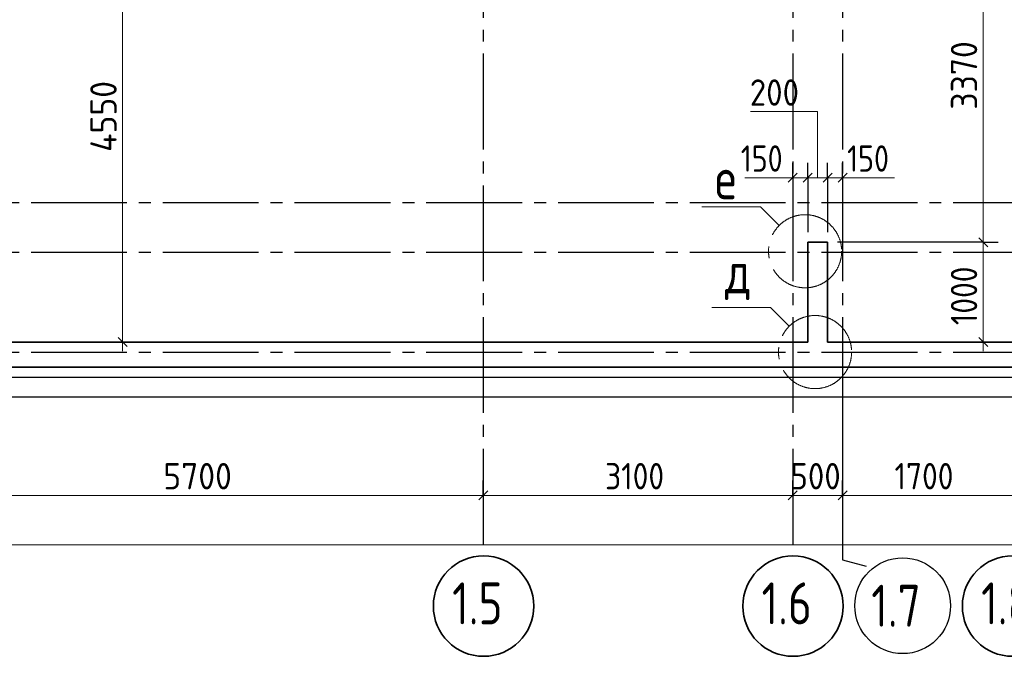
# Model space of a CAD drawing. Header units: millimetres. Extents: x 0 to 21000, y 0 to 14850.
# Tile 10 of 16: x 10654 to 14765, y 3089 to 5747. Entities that reach past the tile are written whole.
import ezdxf

# ---------------------------------------------------------------- set-up
doc = ezdxf.new("R2010")
doc.units = ezdxf.units.MM
doc.linetypes.add('______5', pattern=[550, 400, -50, 50, -50])
for name, color, linetype, lineweight in [('Standard', 7, 'Continuous', 25), ('Общий01', 7, 'Continuous', 13), ('Примечания', 7, 'Continuous', 13), ('Размерная линия_ общее', 7, 'Continuous', 13)]:
    doc.layers.add(name, color=color, linetype=linetype, lineweight=lineweight)
doc.layers.add('ЖБ Плита Фундамента верхний уровень', color=7, linetype='Continuous', lineweight=25, true_color=0x783c14)
doc.layers.add('ЖБ Стена верхний уровень', color=7, linetype='Continuous', lineweight=25, true_color=0x006e00)
doc.layers.add('Оси', color=7, linetype='______5', true_color=0x656565)
doc.styles.add('ISOCPEUR', font='txt')

msp = doc.modelspace()

# ---------------------------------------------------------------- linework, layer by layer
at = {"layer": 'Standard', "color": 254, "linetype": 'Continuous', "lineweight": -3, "true_color": 0xc4c4ff, "transparency": 33554687}
msp.add_lwpolyline([(3318.8, 4255.2), (16777.1, 4255.2), (16777.1, 13630.2), (3318.8, 13630.2), (3318.8, 4255.2)], dxfattribs=at)
at = {"layer": 'Standard', "color": 7, "linetype": 'Continuous', "lineweight": 13, "transparency": 33554687}
for points in [[(13825.1, 4888.1), (13747.4, 4965.8), (13502.4, 4965.8)], [(13866.7, 4467.3), (13789, 4544.9), (13544, 4544.9)]]:
    msp.add_lwpolyline(points, dxfattribs=at)
at = {"layer": 'Standard', "color": 7, "linetype": '______5', "lineweight": 13, "transparency": 33554687}
for centre in [(13933, 4780.2), (13974.6, 4359.3)]:
    msp.add_circle(centre, 152.6, dxfattribs=at)
at = {"layer": 'ЖБ Плита Фундамента верхний уровень', "color": 253, "linetype": 'Continuous', "lineweight": -3, "true_color": 0xa0a0a0, "transparency": 33554687}
msp.add_line((3631.3, 4171.8), (16756.3, 4171.8), dxfattribs=at)
at = {"layer": 'ЖБ Стена верхний уровень', "color": 7, "linetype": 'Continuous', "lineweight": 35, "transparency": 33554687}
for p, q in [((13943.8, 4817.7), (13943.8, 4401)), ((14027.1, 4817.7), (13943.8, 4817.7)), ((13943.8, 4817.7), (13943.8, 4401)), ((14027.1, 4817.7), (13943.8, 4817.7)), ((14027.1, 4401), (14027.1, 4817.7)), ((14027.1, 4401), (14027.1, 4817.7)), ((13943.8, 4401), (6568.8, 4401)), ((13943.8, 4401), (6568.8, 4401)), ((16631.3, 4401), (14027.1, 4401)), ((16631.3, 4401), (14027.1, 4401)), ((3860.5, 4296.8), (16735.5, 4296.8)), ((3860.5, 4296.8), (16735.5, 4296.8))]:
    msp.add_line(p, q, dxfattribs=at)
at = {"layer": 'Оси', "color": 8, "linetype": '______5', "lineweight": -3, "transparency": 33554687}
for p, q in [((12589.6, 13855.1), (12589.6, 3536.5)), ((13881.3, 13855.1), (13881.3, 3536.5)), ((14089.6, 13855.1), (14089.6, 3536.5)), ((3001.7, 4984.3), (17901.2, 4984.3)), ((3001.7, 4776), (17901.2, 4776)), ((3001.7, 4359.3), (17901.2, 4359.3))]:
    msp.add_line(p, q, dxfattribs=at)
at = {"layer": 'Оси', "color": 7, "linetype": 'Continuous', "lineweight": 25, "transparency": 33554687}
msp.add_lwpolyline([(14089.6, 4325.7), (14089.6, 3492.4), (14187.5, 3466.2)], dxfattribs=at)
at = {"layer": 'Оси', "color": 7, "linetype": 'Continuous', "lineweight": 35, "transparency": 33554687}
for centre in [(12590.7, 3298.9), (13882.4, 3298.9), (14799, 3298.9)]:
    msp.add_circle(centre, 209.6, dxfattribs=at)
at = {"layer": 'Оси', "color": 7, "linetype": 'Continuous', "lineweight": 25, "transparency": 33554687}
msp.add_circle((14340.3, 3300.4), 200, dxfattribs=at)
at = {"layer": 'Примечания', "color": 7, "linetype": 'Continuous', "lineweight": 13, "transparency": 33554687}
for p, q in [((13873, 5087.3), (13681.3, 5087.3)), ((14089.6, 5087.3), (14306.3, 5087.3))]:
    msp.add_line(p, q, dxfattribs=at)
msp.add_lwpolyline([(13984.7, 5087.3), (13984.7, 5363.9), (13705.5, 5363.9)], dxfattribs=at)
at = {"layer": 'Размерная линия_ общее', "color": 7, "linetype": 'Continuous', "lineweight": 13, "transparency": 33554687}
for p, q in [((14676.5, 4817.7), (14676.5, 6221.8)), ((13881.3, 5087.3), (13843.8, 5087.3)), ((13881.3, 5087.3), (13943.8, 5087.3)), ((13943.8, 5087.3), (14027.1, 5087.3)), ((14027.1, 5087.3), (14089.6, 5087.3)), ((14089.6, 5087.3), (14127.1, 5087.3)), ((11084, 4401), (11084, 4363.5)), ((14676.5, 4401), (14676.5, 4363.5)), ((10214.6, 3761.2), (12589.6, 3761.2)), ((12589.6, 3761.2), (13881.3, 3761.2)), ((13881.3, 3761.2), (14089.6, 3761.2)), ((14089.6, 3761.2), (14798, 3761.2)), ((3860.5, 3554.9), (16693.8, 3554.9))]:
    msp.add_line(p, q, dxfattribs=at)
at = {"layer": 'Размерная линия_ общее', "color": 7, "linetype": 'Continuous', "lineweight": -3, "transparency": 33554687}
for p, q in [((13881.3, 5087.3), (13881.3, 5149.8)), ((13943.8, 5087.3), (13943.8, 5149.8)), ((14027.1, 5087.3), (14027.1, 5149.8)), ((14089.6, 5087.3), (14089.6, 5149.8)), ((13881.3, 5087.3), (13881.3, 5024.8)), ((13881.3, 5087.3), (13881.3, 5066.8)), ((13943.8, 5087.3), (13943.8, 5024.8)), ((13943.8, 5087.3), (13943.8, 4859.3)), ((14027.1, 5087.3), (14027.1, 5024.8)), ((14027.1, 5087.3), (14027.1, 4859.3)), ((14089.6, 5087.3), (14089.6, 5024.8)), ((14089.6, 5087.3), (14089.6, 4930.7)), ((14676.5, 4817.7), (14614, 4817.7)), ((14676.5, 4817.7), (14739, 4817.7)), ((11084, 4401), (11021.5, 4401)), ((11084, 4401), (11146.4, 4401)), ((11084, 4401), (11084, 4401)), ((14676.5, 4401), (14456.5, 4401)), ((14676.5, 4401), (14614, 4401)), ((14676.5, 4401), (14739, 4401)), ((12589.6, 3761.2), (12589.6, 3823.7)), ((13881.3, 3761.2), (13881.3, 3823.7)), ((14089.6, 3761.2), (14089.6, 3823.7)), ((12589.6, 3761.2), (12589.6, 3698.7)), ((13881.3, 3761.2), (13881.3, 3698.7)), ((14089.6, 3761.2), (14089.6, 3698.7))]:
    msp.add_line(p, q, dxfattribs=at)
at = {"layer": 'Размерная линия_ общее', "color": 7, "linetype": 'Continuous', "lineweight": 25, "transparency": 33554687}
for p, q in [((13862.5, 5068.5), (13900, 5106)), ((13925, 5068.5), (13962.5, 5106)), ((14008.4, 5068.5), (14045.9, 5106)), ((14070.9, 5068.5), (14108.4, 5106)), ((14695.3, 4798.9), (14657.8, 4836.4)), ((11102.7, 4382.2), (11065.2, 4419.7)), ((14695.3, 4382.2), (14657.8, 4419.7)), ((12570.9, 3742.4), (12608.4, 3779.9)), ((13862.5, 3742.4), (13900, 3779.9)), ((14070.9, 3742.4), (14108.4, 3779.9))]:
    msp.add_line(p, q, dxfattribs=at)
at = {"layer": 'Размерная линия_ общее', "color": 7, "linetype": 'Continuous', "lineweight": 13, "transparency": 33554687}
for points in [[(11084, 4401), (11084, 5159), (11084, 5159), (11084, 6296.8)], [(14676.5, 4401), (14676.5, 4448.9), (14676.5, 4448.9), (14676.5, 4817.7)]]:
    msp.add_lwpolyline(points, dxfattribs=at)
at = {"layer": 'Размерная линия_ общее', "color": 7, "linetype": 'Continuous', "lineweight": -3, "transparency": 33554687}
msp.add_lwpolyline([(14676.5, 4817.7), (14668, 4817.7), (14668, 4817.7), (14668, 4817.7), (14668, 4817.7), (14668, 4817.7), (14668, 4817.7), (14668, 4817.7), (14668, 4817.7), (14668, 4817.7), (14668, 4817.7), (14668, 4817.7), (14668, 4817.7), (14068.8, 4817.7)], dxfattribs=at)

# ---------------------------------------------------------------- texts
at = {"layer": 'Общий01', "color": 7, "linetype": 'Continuous', "lineweight": 35, "transparency": 33554687, "char_height": 175, "attachment_point": 7, "style": 'ISOCPEUR'}
for s, insert, width in [('\\W0.78;е', (13556.7, 4997.3), 190.405), ('\\W0.78;д', (13598.3, 4576.5), 190.4)]:
    msp.add_mtext(s, dxfattribs=dict(at, insert=insert, width=width))
at = {"layer": 'Оси', "color": 7, "linetype": 'Continuous', "lineweight": 35, "transparency": 33554687, "char_height": 175, "attachment_point": 7, "style": 'ISOCPEUR'}
for s, insert, width in [('\\W0.79;1.5', (12459.5, 3222.8), 331.375), ('\\W0.79;1.6', (13751.1, 3222.8), 331.371), ('\\W0.79;1.7', (14209.1, 3212.9), 331.375), ('\\W0.79;1.8', (14667.8, 3222.8), 331.375)]:
    msp.add_mtext(s, dxfattribs=dict(at, insert=insert, width=width))
at = {"layer": 'Размерная линия_ общее', "color": 7, "linetype": 'Continuous', "lineweight": 25, "transparency": 33554687, "char_height": 110, "attachment_point": 7, "rotation": 90, "style": 'ISOCPEUR'}
for s, insert, width in [('\\W0.93;3370', (14651.5, 5371.2), 359.047), ('\\W0.93;4550', (11059, 5194.9), 370.193), ('\\W0.87;1000', (14651.5, 4471.8), 333.455)]:
    msp.add_mtext(s, dxfattribs=dict(at, insert=insert, width=width))
at = {"layer": 'Размерная линия_ общее', "color": 7, "linetype": 'Continuous', "lineweight": 25, "transparency": 33554687, "char_height": 110, "attachment_point": 7, "style": 'ISOCPEUR'}
for s, insert, width in [('\\W0.91;200', (13702, 5387.7), 280.994), ('\\W0.83;150', (13664.5, 5112.3), 254.286), ('\\W0.83;150', (14108.4, 5112.3), 254.286), ('\\W0.93;5700', (11253.6, 3786.2), 359.047), ('\\W0.87;3100', (13098, 3786.2), 333.451), ('\\W0.91;500', (13871.7, 3786.2), 280.994), ('\\W0.87;1700', (14306.3, 3786.2), 333.455)]:
    msp.add_mtext(s, dxfattribs=dict(at, insert=insert, width=width))

doc.saveas('drawing.dxf')
